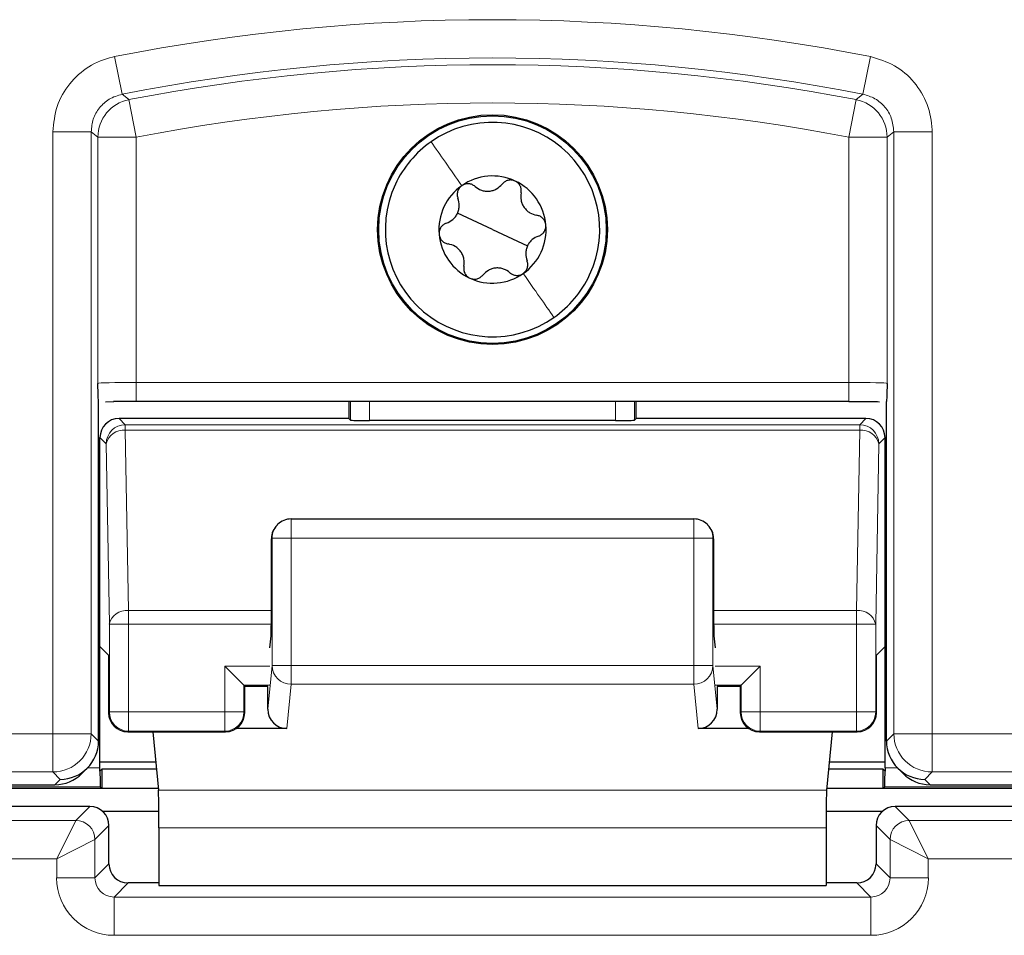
# Model space of a CAD drawing. Header units: millimetres. Extents: x 5 to 418, y 2 to 292.
# Tile 10 of 49: x 70 to 79, y 191 to 199. Entities that reach past the tile are written whole.
import ezdxf

# ---------------------------------------------------------------- set-up
doc = ezdxf.new("R2010")
doc.units = ezdxf.units.MM

msp = doc.modelspace()

# ---------------------------------------------------------------- linework, layer by layer
at = {"color": 7, "linetype": 'Continuous', "lineweight": 18}
for p, q in [((71.2218, 198.4904), (71.2864, 198.1634)), ((77.8019, 198.4904), (77.7374, 198.1634)), ((71.3457, 198.1156), (71.4093, 197.7884)), ((77.678, 198.1156), (77.6145, 197.7884)), ((70.6843, 192.595), (70.6843, 197.8365)), ((70.6843, 197.8365), (71.0176, 197.8365)), ((71.0176, 197.8365), (71.0176, 192.595)), ((71.076, 195.6454), (71.076, 197.7884)), ((71.076, 197.7884), (71.4093, 197.7884)), ((71.4093, 197.7884), (71.4093, 195.654)), ((77.6145, 197.7884), (77.9478, 197.7884)), ((77.6145, 195.654), (77.6145, 197.7884)), ((77.9478, 197.7884), (77.9478, 195.6454)), ((78.3394, 197.8365), (78.0062, 197.8365)), ((78.0062, 192.595), (78.0062, 197.8365)), ((78.3394, 197.8365), (78.3394, 192.595)), ((71.4093, 195.4873), (71.4093, 195.654)), ((71.4093, 195.654), (77.6145, 195.654)), ((77.6145, 195.4873), (77.6145, 195.654)), ((73.2757, 195.325), (73.2757, 195.4873)), ((73.4423, 195.4873), (73.4423, 195.3222)), ((75.5814, 195.3222), (75.5814, 195.4873)), ((75.7481, 195.4873), (75.7481, 195.325)), ((71.2608, 195.3396), (71.3149, 195.2855)), ((77.7088, 195.2855), (77.7629, 195.3396)), ((71.3149, 195.2855), (71.3149, 195.2368)), ((71.3149, 195.2855), (77.7088, 195.2855)), ((71.3149, 195.2368), (71.3423, 193.6665)), ((71.3149, 195.2368), (77.7088, 195.2368)), ((77.6814, 193.6665), (77.7088, 195.2368)), ((77.7088, 195.2368), (77.7088, 195.2855)), ((71.1483, 195.1189), (71.0942, 195.173)), ((77.9296, 195.173), (77.8755, 195.1189)), ((71.1757, 193.5487), (71.1483, 195.1189)), ((77.8755, 195.1189), (77.8481, 193.5487)), ((72.759, 194.2981), (72.759, 194.4647)), ((76.2648, 194.2981), (76.2648, 194.4647)), ((72.5923, 194.2981), (72.5865, 194.2922)), ((72.5923, 194.2981), (72.759, 194.2981)), ((72.5923, 193.1894), (72.5923, 194.2981)), ((72.759, 194.2981), (72.759, 193.1894)), ((76.2648, 194.2981), (72.759, 194.2981)), ((76.2648, 193.1894), (76.2648, 194.2981)), ((76.2648, 194.2981), (76.4314, 194.2981)), ((76.4314, 194.2981), (76.4314, 193.1894)), ((76.4373, 194.2922), (76.4314, 194.2981)), ((71.3423, 193.6665), (71.3423, 193.5487)), ((71.3423, 193.6665), (72.5865, 193.6665)), ((76.4373, 193.6665), (77.6814, 193.6665)), ((77.6814, 193.5487), (77.6814, 193.6665)), ((71.1757, 192.7843), (71.1757, 193.5487)), ((71.3423, 193.5487), (71.1757, 193.5487)), ((71.3423, 193.5487), (71.3423, 192.7843)), ((71.3423, 193.5487), (72.5863, 193.5487)), ((76.4375, 193.5487), (77.6814, 193.5487)), ((77.6814, 192.7843), (77.6814, 193.5487)), ((77.8481, 193.5487), (77.6814, 193.5487)), ((77.8481, 193.5487), (77.8481, 192.7843)), ((72.5719, 193.1843), (72.1814, 193.1843)), ((72.1814, 192.7843), (72.1814, 193.1843)), ((72.5556, 192.8082), (72.5923, 193.1894)), ((72.5923, 193.1894), (72.759, 193.1894)), ((72.759, 193.1894), (76.2648, 193.1894)), ((72.759, 193.0254), (72.759, 193.1894)), ((76.2648, 193.1894), (76.4314, 193.1894)), ((76.2648, 193.0254), (76.2648, 193.1894)), ((76.4314, 193.1894), (76.4681, 192.8082)), ((76.8423, 193.1843), (76.4518, 193.1843)), ((76.8423, 193.1843), (76.8423, 192.7843)), ((72.5691, 193.0177), (72.3481, 193.0177)), ((72.3481, 193.0177), (72.3481, 192.7843)), ((72.759, 193.0254), (72.7218, 192.6393)), ((76.2648, 193.0254), (72.759, 193.0254)), ((76.3019, 192.6393), (76.2648, 193.0254)), ((76.6757, 193.0177), (76.4547, 193.0177)), ((76.6757, 192.7843), (76.6757, 193.0177)), ((71.1693, 192.778), (71.1757, 192.7843)), ((71.3423, 192.7843), (71.1757, 192.7843)), ((71.3423, 192.7843), (71.3423, 192.6177)), ((71.3423, 192.7843), (72.1814, 192.7843)), ((72.1814, 192.6177), (72.1814, 192.7843)), ((72.3481, 192.7843), (72.1814, 192.7843)), ((72.3481, 192.7843), (72.3544, 192.778)), ((76.6693, 192.778), (76.6757, 192.7843)), ((76.8423, 192.7843), (76.6757, 192.7843)), ((76.8423, 192.7843), (76.8423, 192.6177)), ((76.8423, 192.7843), (77.6814, 192.7843)), ((77.6814, 192.6177), (77.6814, 192.7843)), ((77.8481, 192.7843), (77.6814, 192.7843)), ((77.8481, 192.7843), (77.8544, 192.778)), ((64.3394, 192.595), (70.6843, 192.595)), ((70.6843, 192.595), (71.0176, 192.595)), ((70.6843, 192.595), (70.6843, 192.2617)), ((71.0176, 192.595), (71.0817, 192.5309)), ((71.3423, 192.6177), (71.336, 192.6114)), ((71.3423, 192.6177), (72.1814, 192.6177)), ((72.1878, 192.6114), (72.1814, 192.6177)), ((76.8423, 192.6177), (76.836, 192.6114)), ((76.8423, 192.6177), (77.6814, 192.6177)), ((77.6878, 192.6114), (77.6814, 192.6177)), ((77.9421, 192.5309), (78.0062, 192.595)), ((78.0062, 192.595), (78.3394, 192.595)), ((78.3394, 192.2617), (78.3394, 192.595)), ((78.3394, 192.595), (84.6844, 192.595)), ((70.9876, 192.2989), (71.0942, 192.2989)), ((77.9296, 192.2989), (78.0361, 192.2989)), ((70.6843, 192.2617), (64.3394, 192.2617)), ((70.7483, 192.1977), (70.6843, 192.2617)), ((78.3394, 192.2617), (78.2754, 192.1977)), ((84.6844, 192.2617), (78.3394, 192.2617)), ((71.097, 192.1323), (64.1452, 192.1323)), ((70.7017, 192.151), (70.7483, 192.1977)), ((84.8785, 192.1323), (77.9267, 192.1323)), ((78.2754, 192.1977), (78.3221, 192.151)), ((77.4207, 192.1029), (71.6031, 192.1029)), ((70.8838, 191.8396), (71.006, 191.9618)), ((78.0178, 191.9618), (78.14, 191.8396)), ((64.3399, 191.8396), (70.8838, 191.8396)), ((70.7172, 191.5063), (70.8838, 191.8396)), ((71.1726, 191.7951), (71.0504, 191.673)), ((77.9733, 191.673), (77.8511, 191.7951)), ((78.14, 191.8396), (84.6838, 191.8396)), ((78.14, 191.8396), (78.3066, 191.5063)), ((77.4159, 191.7749), (71.6079, 191.7749)), ((70.7172, 191.5063), (71.0504, 191.673)), ((71.0504, 191.673), (71.0504, 191.3396)), ((77.9733, 191.673), (78.3066, 191.5063)), ((77.9733, 191.3396), (77.9733, 191.673)), ((70.7172, 191.5063), (64.3399, 191.5063)), ((70.7172, 191.3396), (70.7172, 191.5063)), ((71.0504, 191.3396), (71.1726, 191.4618)), ((77.8511, 191.4618), (77.9733, 191.3396)), ((84.6838, 191.5063), (78.3066, 191.5063)), ((78.3066, 191.5063), (78.3066, 191.3396)), ((70.7172, 191.3396), (71.0504, 191.3396)), ((71.3393, 191.2951), (71.2171, 191.1729)), ((77.8067, 191.1729), (77.6845, 191.2951)), ((78.3066, 191.3396), (77.9733, 191.3396)), ((71.2171, 190.8396), (71.2171, 191.1729)), ((71.2171, 191.1729), (77.8067, 191.1729)), ((77.8067, 190.8396), (77.8067, 191.1729)), ((77.8067, 190.8396), (71.2171, 190.8396))]:
    msp.add_line(p, q, dxfattribs=at)
at = {"color": 7, "linetype": 'Continuous', "lineweight": 25}
for p, q in [((74.5119, 196.9844), (74.2072, 197.1265)), ((74.5119, 196.9844), (74.8165, 196.8422)), ((71.0817, 192.5311), (71.0817, 195.488)), ((71.1421, 195.4859), (71.2141, 195.4864)), ((77.6145, 195.4873), (71.4093, 195.4873)), ((73.2611, 195.4873), (73.2611, 195.3396)), ((75.7627, 195.3396), (75.7627, 195.4873)), ((77.9421, 192.5311), (77.9421, 195.488)), ((73.2611, 195.3396), (71.2608, 195.3396)), ((73.2757, 195.325), (73.2611, 195.3396)), ((75.5814, 195.3222), (73.4423, 195.3222)), ((75.7627, 195.3396), (75.7481, 195.325)), ((77.7629, 195.3396), (75.7627, 195.3396)), ((71.0942, 193.3536), (71.0942, 195.173)), ((77.9296, 193.3536), (77.9296, 195.173)), ((72.759, 194.4647), (76.2648, 194.4647)), ((72.6411, 194.4159), (72.6361, 194.4109)), ((76.3876, 194.4109), (76.3826, 194.4159)), ((72.5865, 193.6111), (72.5865, 194.2922)), ((76.4373, 194.2922), (76.4373, 193.6111)), ((72.5719, 193.3422), (72.584, 193.4463)), ((76.4397, 193.4463), (76.4518, 193.3422)), ((71.1693, 193.2784), (71.0942, 193.3536)), ((71.0942, 192.2989), (71.0942, 193.3536)), ((77.9296, 193.3536), (77.8544, 193.2784)), ((77.9296, 192.2989), (77.9296, 193.3536)), ((71.1693, 193.2784), (71.1693, 192.778)), ((77.8544, 192.778), (77.8544, 193.2784)), ((72.1814, 193.1843), (72.3481, 193.0177)), ((76.6757, 193.0177), (76.8423, 193.1843)), ((72.3481, 193.0177), (72.3544, 193.0114)), ((72.3544, 192.778), (72.3544, 193.0114)), ((72.5568, 193.0054), (72.3544, 193.0054)), ((72.5556, 192.8082), (72.5556, 193.0054)), ((76.6693, 193.0054), (76.4669, 193.0054)), ((76.4681, 193.0054), (76.4681, 192.8082)), ((76.6757, 193.0177), (76.6693, 193.0114)), ((76.6693, 193.0114), (76.6693, 192.778)), ((72.7218, 192.6393), (72.2802, 192.6393)), ((76.7436, 192.6393), (76.3019, 192.6393)), ((71.336, 192.6114), (72.1878, 192.6114)), ((71.5541, 192.6114), (71.6031, 192.1029)), ((76.836, 192.6114), (77.6878, 192.6114)), ((77.4696, 192.6114), (77.4207, 192.1029)), ((71.0817, 192.5309), (71.0817, 192.5311)), ((77.9421, 192.5309), (77.9421, 192.5311)), ((70.9375, 192.2487), (70.9841, 192.2953)), ((71.0942, 192.3508), (71.5792, 192.3508)), ((77.4445, 192.3508), (77.9296, 192.3508)), ((78.0397, 192.2953), (78.0863, 192.2487)), ((71.0941, 192.2688), (71.0942, 192.2688)), ((71.1116, 192.2862), (71.0942, 192.2688)), ((71.1116, 192.2862), (71.1116, 192.1177)), ((71.5854, 192.2862), (71.1116, 192.2862)), ((77.9121, 192.2862), (77.4383, 192.2862)), ((77.9121, 192.1177), (77.9121, 192.2862)), ((77.9295, 192.2688), (77.9121, 192.2862)), ((77.9295, 192.2688), (77.9296, 192.2688)), ((64.0118, 192.151), (70.7017, 192.151)), ((71.1116, 192.1177), (71.097, 192.1323)), ((77.9267, 192.1323), (77.9121, 192.1177)), ((78.3221, 192.151), (85.012, 192.151)), ((71.1116, 192.1177), (69.5229, 192.1177)), ((71.6017, 192.1177), (71.1116, 192.1177)), ((77.9121, 192.1177), (77.4221, 192.1177)), ((79.5009, 192.1177), (77.9121, 192.1177)), ((71.006, 191.9618), (64.2177, 191.9618)), ((84.806, 191.9618), (78.0178, 191.9618)), ((71.6073, 191.9168), (71.1198, 191.9168)), ((77.9039, 191.9168), (77.4164, 191.9168)), ((71.1726, 191.4618), (71.1726, 191.7951)), ((77.8511, 191.7951), (77.8511, 191.4618)), ((71.6079, 191.7749), (71.6079, 191.2719)), ((77.4159, 191.7749), (77.4159, 191.2719)), ((71.6079, 191.2951), (71.3393, 191.2951)), ((71.6079, 191.2719), (77.4159, 191.2719)), ((77.6845, 191.2951), (77.4159, 191.2951))]:
    msp.add_line(p, q, dxfattribs=at)
at = {"color": 7, "linetype": 'Continuous', "lineweight": 18, "flags": 128}
for points in [[(71.2864, 198.1634), (71.2982, 198.1539), (71.3457, 198.1156)], [(77.678, 198.1156), (77.6899, 198.1251), (77.7374, 198.1634)], [(71.076, 197.7884), (71.0467, 197.8125), (71.0176, 197.8365)], [(78.0062, 197.8365), (77.977, 197.8125), (77.9478, 197.7884)]]:
    msp.add_lwpolyline(points, dxfattribs=at)
at = {"color": 7, "linetype": 'Continuous', "lineweight": 25}
for radius in [1, 0.9907]:
    msp.add_circle((74.5119, 196.9844), radius, dxfattribs=at)
at = {"color": 7, "linetype": 'Continuous', "lineweight": 18}
for centre, radius, start, end in [((74.5119, 181.8177), 16.9942, 78.83718, 101.16282), ((74.5119, 181.8177), 16.6609, 78.83718, 101.16282), ((74.5119, 181.8177), 16.6026, 79.00614, 100.99386), ((71.4094, 197.7883), 0.3334, 101.01001, 179.98385), ((74.5119, 181.8177), 16.2693, 79.00614, 100.99386), ((77.6144, 197.7883), 0.3334, 0.01615, 78.98999), ((71.315, 195.1188), 0.1667, 90.02044, 179.97956), ((71.2959, 195.0869), 0.1511, 82.77494, 167.76207), ((77.7088, 195.1188), 0.1667, 0.02044, 89.97956), ((77.7278, 195.0869), 0.1511, 12.23793, 97.22506), ((72.7589, 194.2982), 0.1666, 135.00151, 180.01956), ((76.2648, 194.2982), 0.1666, 359.98044, 44.99849), ((71.3233, 193.5166), 0.1511, 82.77494, 167.76207), ((77.7004, 193.5166), 0.1511, 12.23793, 97.22506), ((72.7583, 193.1913), 0.1659, 180.67094, 270.24638), ((76.2655, 193.1913), 0.1659, 269.75362, 359.32906), ((71.3424, 192.7844), 0.1667, 180.02044, 269.97956), ((72.1814, 192.7844), 0.1667, 270.02044, 359.97956), ((76.8424, 192.7844), 0.1667, 180.02044, 269.97956), ((77.6814, 192.7844), 0.1667, 270.02044, 359.97956), ((70.6842, 192.5951), 0.3334, 270.02044, 359.97956), ((78.3396, 192.5951), 0.3334, 180.02044, 269.97956), ((70.8837, 191.6729), 0.1667, 0.02044, 89.97956), ((78.14, 191.6729), 0.1667, 90.02044, 179.97956)]:
    msp.add_arc(centre, radius, start, end, dxfattribs=at)
at = {"color": 7, "linetype": 'Continuous', "lineweight": 25}
for centre, radius, start, end in [((74.5119, 196.9844), 0.9333, 334.98633, 124.98633), ((74.5119, 196.9844), 0.9333, 124.98633, 154.98633), ((74.5119, 196.9844), 0.4667, 64.98633, 124.98633), ((74.5119, 196.9844), 0.9333, 154.98633, 304.98633), ((74.5119, 196.9844), 0.4667, 124.98633, 184.98633), ((74.5119, 196.9844), 0.4667, 4.98633, 64.98633), ((74.5119, 196.9844), 0.4667, 304.98633, 4.98633), ((74.5119, 196.9844), 0.4667, 184.98633, 244.98633), ((74.5119, 196.9844), 0.4667, 244.98633, 304.98633), ((74.5119, 196.9844), 0.9333, 304.98633, 334.98633), ((72.759, 194.2981), 0.1667, 90, 135), ((76.2648, 194.2981), 0.1667, 45, 90), ((71.336, 192.7781), 0.1667, 180.02044, 269.97956), ((72.1877, 192.7781), 0.1667, 270.02044, 359.97956), ((76.836, 192.7781), 0.1667, 180.02044, 269.97956), ((77.6877, 192.7781), 0.1667, 270.02044, 359.97956), ((71.0059, 191.7951), 0.1667, 0.02044, 89.97956), ((78.0178, 191.7951), 0.1667, 90.02044, 179.97956)]:
    msp.add_arc(centre, radius, start, end, dxfattribs=at)
at = {"color": 7, "linetype": 'Continuous', "lineweight": 18}
for centre, major_axis, ratio, start_param, end_param in [((71.4093, 195.6452), (0.3333, 0), 0.026183, 1.570796, 3.124139), ((77.6145, 195.6452), (0.3333, 0), 0.026183, 0.017453, 1.570796), ((71.2172, 191.3397), (-0.3537, -0.3537), 0.999695, 5.497939, 7.068431), ((71.2172, 191.3397), (0.118, 0.118), 0.998479, 2.356347, 3.926839), ((77.8065, 191.3397), (0.3537, -0.3537), 0.999695, 5.497939, 7.068431), ((77.8065, 191.3397), (0.118, -0.118), 0.998479, 5.497939, 7.068431)]:
    msp.add_ellipse(centre, major_axis=major_axis, ratio=ratio, start_param=start_param, end_param=end_param, dxfattribs=at)
at = {"color": 7, "linetype": 'Continuous', "lineweight": 25}
for centre, major_axis, ratio, start_param, end_param in [((71.4093, 195.4786), (0.5, 0), 0.017455, 1.570796, 1.979484), ((71.2609, 195.1729), (0.1179, -0.1179), 0.999695, 2.356347, 3.926839), ((73.4423, 195.3251), (0.1667, 0), 0.017455, 3.159046, 4.712389), ((75.5814, 195.3251), (0.1667, 0), 0.017455, 4.712389, 6.265732), ((77.7629, 195.1729), (-0.1179, -0.1179), 0.999695, 2.356347, 3.926839), ((72.7561, 194.2952), (0.1572, 0.0651), 0.975619, 1.972298, 2.740091), ((76.2677, 194.2952), (0.1572, -0.0651), 0.975619, 0.401502, 1.169294), ((72.7532, 194.2923), (0.1179, 0.1179), 0.999695, 2.338589, 2.356347), ((76.2706, 194.2923), (0.1179, -0.1179), 0.999695, 0.785246, 0.803004), ((72.5836, 193.6111), (0, 0.1667), 0.017455, 3.291109, 4.712389), ((76.4402, 193.6111), (0, 0.1667), 0.017455, 1.570796, 2.992077), ((72.7223, 192.8087), (-0.0162, -0.1686), 0.983821, 4.809961, 6.377644), ((76.3014, 192.8087), (-0.0162, 0.1686), 0.983821, 3.047134, 4.614817), ((70.7483, 192.531), (0.3334, 0), 0.999695, 4.712389, 6.282881), ((78.2754, 192.531), (0.3334, 0), 0.999695, 3.141897, 4.712389), ((71.0913, 192.2989), (0, 0.1667), 0.017455, 4.530512, 4.712389), ((77.9325, 192.2989), (0, 0.1667), 0.017455, 1.570796, 1.752673), ((70.7018, 192.4844), (0.2358, 0.2358), 0.999695, 3.926839, 4.712389), ((71.0971, 192.2989), (0, 0.1667), 0.017455, 1.752673, 3.124139), ((77.9267, 192.2989), (0, 0.1667), 0.017455, 3.159046, 4.530512), ((78.322, 192.4844), (0.2358, -0.2358), 0.999695, 4.712389, 5.497939), ((71.6021, 191.7749), (0, 0.3333), 0.017455, 4.712389, 6.103873), ((77.4217, 191.7749), (0, 0.3333), 0.017455, 0.179312, 1.570796), ((71.3394, 191.4619), (0.118, 0.118), 0.998479, 2.356347, 3.926839), ((77.6843, 191.4619), (0.118, -0.118), 0.998479, 5.497939, 7.068431)]:
    msp.add_ellipse(centre, major_axis=major_axis, ratio=ratio, start_param=start_param, end_param=end_param, dxfattribs=at)
at = {"color": 7, "linetype": 'Continuous', "lineweight": 18}
for points, knots in [([(71.2218, 198.4904), (71.2161, 198.4892), (71.1372, 198.473), (70.9904, 198.4123), (70.8214, 198.2609), (70.7064, 198.0613), (70.6917, 197.9114), (70.6843, 197.8365)], [0, 0, 0, 0, 0.019366, 0.264509, 0.509654, 0.754828, 1, 1, 1, 1]), ([(78.3394, 197.8365), (78.3394, 197.8424), (78.3387, 197.9228), (78.3076, 198.0786), (78.1918, 198.2738), (78.0182, 198.4252), (77.874, 198.4687), (77.8019, 198.4904)], [0, 0, 0, 0, 0.019366, 0.2645085, 0.5096539, 0.7548276, 1, 1, 1, 1]), ([(71.0176, 197.8365), (71.0213, 197.874), (71.0286, 197.949), (71.0862, 198.0482), (71.1725, 198.1283), (71.2475, 198.1514), (71.2864, 198.1634)], [0, 0, 0, 0, 0.245266, 0.490493, 0.73569, 1, 1, 1, 1]), ([(77.7374, 198.1634), (77.7735, 198.1526), (77.8457, 198.1309), (77.9319, 198.0552), (77.9937, 197.955), (78.0019, 197.8769), (78.0062, 197.8365)], [0, 0, 0, 0, 0.245266, 0.490493, 0.73569, 1, 1, 1, 1])]:
    msp.add_open_spline(points, degree=3, knots=knots, dxfattribs=at)
for points in [[(73.9767, 197.749), (74.0169, 197.6916), (74.0974, 197.5766), (74.1953, 197.4367), (74.2443, 197.3667)], [(75.047, 196.2197), (75.0068, 196.2772), (74.9263, 196.3922), (74.8284, 196.5321), (74.7795, 196.602)]]:
    msp.add_open_spline(points, degree=3, dxfattribs=at)
at = {"color": 7, "linetype": 'Continuous', "lineweight": 25}
for points, knots in [([(74.2443, 197.3667), (74.236, 197.3595), (74.2194, 197.3451), (74.2062, 197.3152), (74.2027, 197.2841), (74.2083, 197.2653), (74.2111, 197.2558)], [0, 0, 0, 0, 0.249234, 0.499727, 0.749346, 1, 1, 1, 1]), ([(74.3599, 197.36), (74.3519, 197.3658), (74.3362, 197.3775), (74.3057, 197.3848), (74.2731, 197.3828), (74.2539, 197.372), (74.2443, 197.3667)], [0, 0, 0, 0, 0.250851, 0.499819, 0.749995, 1, 1, 1, 1]), ([(74.3599, 197.36), (74.377, 197.3476), (74.4029, 197.329), (74.4474, 197.3189), (74.4825, 197.3179), (74.517, 197.3249), (74.5594, 197.3424), (74.5817, 197.3654), (74.5965, 197.3806)], [0, 0, 0, 0, 0.249139, 0.374273, 0.498879, 0.623969, 0.749734, 1, 1, 1, 1]), ([(74.7092, 197.4073), (74.6988, 197.4109), (74.6781, 197.4181), (74.6456, 197.4145), (74.6169, 197.402), (74.6033, 197.3878), (74.5965, 197.3806)], [0, 0, 0, 0, 0.249234, 0.499727, 0.749346, 1, 1, 1, 1]), ([(74.7611, 197.3038), (74.7623, 197.3136), (74.7645, 197.3331), (74.7556, 197.3631), (74.7375, 197.3903), (74.7186, 197.4016), (74.7092, 197.4073)], [0, 0, 0, 0, 0.250853, 0.499822, 0.749997, 1, 1, 1, 1]), ([(74.7611, 197.3038), (74.759, 197.2827), (74.7558, 197.2511), (74.7694, 197.2075), (74.786, 197.1766), (74.8093, 197.1502), (74.8457, 197.1223), (74.8767, 197.1144), (74.8974, 197.1092)], [0, 0, 0, 0, 0.249141, 0.374275, 0.498881, 0.623971, 0.749735, 1, 1, 1, 1]), ([(74.1106, 197.0405), (74.1299, 197.0492), (74.1589, 197.0622), (74.1899, 197.0958), (74.2084, 197.1257), (74.2195, 197.159), (74.2255, 197.2045), (74.2168, 197.2353), (74.2111, 197.2558)], [0, 0, 0, 0, 0.249088, 0.37422, 0.498835, 0.623937, 0.749713, 1, 1, 1, 1]), ([(74.9768, 197.0249), (74.9747, 197.0357), (74.9706, 197.0573), (74.9512, 197.0836), (74.9261, 197.1023), (74.9069, 197.1069), (74.8974, 197.1092)], [0, 0, 0, 0, 0.249237, 0.499727, 0.749344, 1, 1, 1, 1]), ([(74.1106, 197.0405), (74.1016, 197.0366), (74.0835, 197.0288), (74.062, 197.0061), (74.0475, 196.9768), (74.0471, 196.9548), (74.047, 196.9438)], [0, 0, 0, 0, 0.250793, 0.49974, 0.74994, 1, 1, 1, 1]), ([(74.9131, 196.9282), (74.9222, 196.9321), (74.9402, 196.94), (74.9617, 196.9626), (74.9762, 196.9919), (74.9766, 197.0139), (74.9768, 197.0249)], [0, 0, 0, 0, 0.250793, 0.49974, 0.74994, 1, 1, 1, 1]), ([(74.047, 196.9438), (74.049, 196.933), (74.0532, 196.9114), (74.0725, 196.8851), (74.0977, 196.8664), (74.1168, 196.8619), (74.1264, 196.8596)], [0, 0, 0, 0, 0.249237, 0.499727, 0.749344, 1, 1, 1, 1]), ([(74.9131, 196.9282), (74.8938, 196.9195), (74.8648, 196.9065), (74.8339, 196.8729), (74.8154, 196.8431), (74.8042, 196.8097), (74.7982, 196.7642), (74.8069, 196.7334), (74.8127, 196.7129)], [0, 0, 0, 0, 0.249088, 0.37422, 0.498835, 0.623937, 0.749713, 1, 1, 1, 1]), ([(74.2626, 196.6649), (74.2648, 196.686), (74.268, 196.7177), (74.2544, 196.7612), (74.2377, 196.7922), (74.2144, 196.8185), (74.178, 196.8465), (74.147, 196.8543), (74.1264, 196.8596)], [0, 0, 0, 0, 0.249141, 0.374275, 0.498881, 0.623971, 0.749735, 1, 1, 1, 1]), ([(74.2626, 196.6649), (74.2615, 196.6551), (74.2592, 196.6356), (74.2681, 196.6056), (74.2862, 196.5784), (74.3051, 196.5671), (74.3146, 196.5615)], [0, 0, 0, 0, 0.250853, 0.499822, 0.749997, 1, 1, 1, 1]), ([(74.7795, 196.602), (74.7877, 196.6092), (74.8044, 196.6236), (74.8175, 196.6535), (74.8211, 196.6846), (74.8155, 196.7035), (74.8127, 196.7129)], [0, 0, 0, 0, 0.249234, 0.499727, 0.749346, 1, 1, 1, 1]), ([(74.3146, 196.5615), (74.3249, 196.5579), (74.3457, 196.5507), (74.3782, 196.5543), (74.4069, 196.5667), (74.4204, 196.581), (74.4272, 196.5881)], [0, 0, 0, 0, 0.249234, 0.499727, 0.749346, 1, 1, 1, 1]), ([(74.6639, 196.6088), (74.6467, 196.6212), (74.6209, 196.6398), (74.5764, 196.6498), (74.5413, 196.6509), (74.5068, 196.6438), (74.4644, 196.6263), (74.4421, 196.6034), (74.4272, 196.5881)], [0, 0, 0, 0, 0.249139, 0.374273, 0.498879, 0.623969, 0.749734, 1, 1, 1, 1]), ([(74.6639, 196.6088), (74.6718, 196.6029), (74.6876, 196.5912), (74.718, 196.5839), (74.7506, 196.586), (74.7698, 196.5967), (74.7795, 196.602)], [0, 0, 0, 0, 0.2508512, 0.4998193, 0.7499945, 1, 1, 1, 1]), ([(71.0817, 195.488), (71.0809, 195.4995), (71.0788, 195.5292), (71.0771, 195.6027), (71.076, 195.645), (71.076, 195.6454)], [0, 0, 0, 0, 0.384523, 0.99424, 1, 1, 1, 1]), ([(77.9478, 195.6454), (77.9478, 195.645), (77.9467, 195.6027), (77.9449, 195.5292), (77.9429, 195.4995), (77.9421, 195.488)], [0, 0, 0, 0, 0.00576, 0.615477, 1, 1, 1, 1]), ([(77.6145, 195.4873), (77.6536, 195.4873), (77.7487, 195.4872), (77.8324, 195.4864), (77.8816, 195.4859)], [0, 0, 0, 0, 0.411278, 1, 1, 1, 1])]:
    msp.add_open_spline(points, degree=3, knots=knots, dxfattribs=at)

doc.saveas('drawing.dxf')
